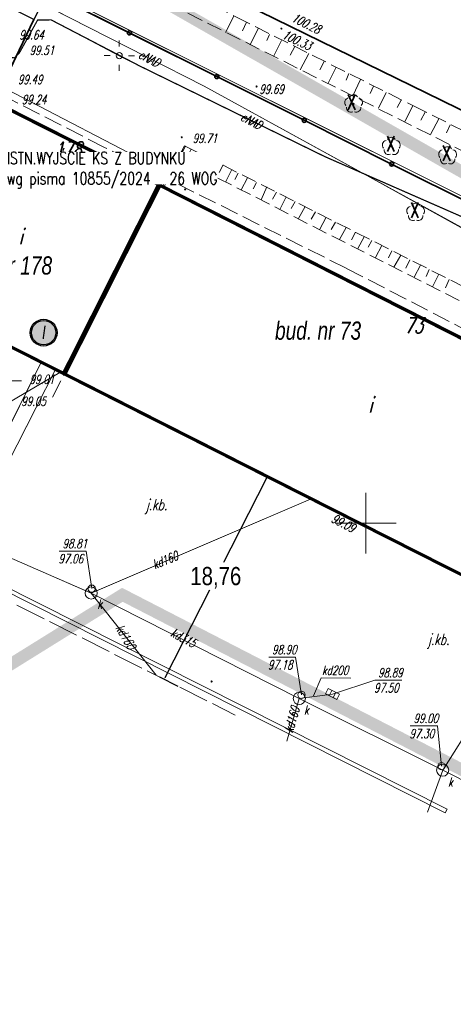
# Model space of a CAD drawing. Header units: metres. Extents: x 7501691 to 7504871, y 5814048 to 5814963.
# Tile 45 of 90: x 7503272 to 7503307, y 5814410 to 5814491. Entities that reach past the tile are written whole.
import ezdxf
from ezdxf import colors
from ezdxf.entities.mleader import LeaderData, LeaderLine
from ezdxf.enums import TextEntityAlignment as Align
from ezdxf.math import Vec2, Vec3

# ---------------------------------------------------------------- set-up
doc = ezdxf.new("R2010")
doc.units = ezdxf.units.M
doc.header["$MEASUREMENT"] = 0
for name, pattern in [('1', [0]), ('11', [3, 2.5, -0.5]), ('BUD', [0]), ('GDE', [0]), ('KOJ', [0]), ('KOU', [2, 1.5, -0.5]), ('PRZER1-1', [1, 0.5, -0.5]), ('SCH', [0]), ('UBK', [0]), ('UEB', [0]), ('UOK', [0]), ('UPC', [0]), ('UPE', [0]), ('UPK', [0]), ('WJD', [0]), ('WSQ', [1.75, 1.25, -0.5])]:
    doc.linetypes.add(name, pattern=pattern)
doc.layers.get('0').update_dxf_attribs({"linetype": 'CONTINUOUS'})
doc.layers.get('Defpoints').update_dxf_attribs({"linetype": 'CONTINUOUS'})
for name, color, linetype in [('0_TXT', 7, 'CONTINUOUS'), ('0_XREF_MAPA', 7, 'CONTINUOUS'), ('3MS_view 1', 7, 'CONTINUOUS'), ('pomiar_18_12_2024', 7, 'CONTINUOUS')]:
    doc.layers.add(name, color=color, linetype=linetype)
for name, color, linetype, lineweight in [('1_ view 1', 7, 'CONTINUOUS', 15), ('Dzialki', 7, 'GDE', 18), ('EADTD_T_0', 7, 'CONTINUOUS', 20), ('EBTPO_L_6', 7, 'WJD', 18), ('EBUOA_T_1', 7, 'CONTINUOUS', 20), ('EBUPP_L_1', 7, 'BUD', 35), ('EBUPP_L_3', 7, '1', 35), ('EDZPD_L_0', 7, 'GDE', 20), ('KRZYZE_L_0', 7, '1', 18), ('MG_KANALIZACJA', 251, 'CONTINUOUS', 13), ('SDROK_T_0', 7, 'CONTINUOUS', 18), ('SDRPK_L_1', 7, '11', 15), ('SDRPK_L_3', 7, 'KOJ', 35), ('SDRPK_L_4', 7, 'KOU', 18), ('SZOPO_L_0', 7, 'CONTINUOUS', 35), ('SZZPZ_T_0', 3, 'CONTINUOUS', 18), ('UCCPOR_L_1', 6, 'UPC', 18), ('UEEOO_T_0', 1, 'CONTINUOUS', 15), ('UEEPA_T_3', 1, 'CONTINUOUS', 18), ('UEEPON_L_1', 1, 'UEB', 15), ('UKKOA_T_0', 3, 'CONTINUOUS', 15), ('UKKOC_T_0', 3, 'CONTINUOUS', 15), ('UKKOO_T_0', 3, 'CONTINUOUS', 15), ('UKKPA_L_0', 3, '1', 15), ('UKKPA_T_0', 3, 'CONTINUOUS', 18), ('UKKPB_L_3', 14, 'UBK', 18), ('UKKPOD_L_0', 3, 'UPK', 15), ('WUKOS_T_1', 7, 'CONTINUOUS', 15), ('WUKPS_L_6', 7, 'WSQ', 18), ('WWRPH_T_1', 7, 'CONTINUOUS', 18)]:
    doc.layers.add(name, color=color, linetype=linetype, lineweight=lineweight)
doc.styles.add('ARIAL', font='arial.ttf', dxfattribs={"width": 0.8})
doc.styles.get("Standard").update_dxf_attribs({"font": 'Simplex.SHX', "width": 0.75})
doc.styles.add('STYL_ARIAL', font='simplex', dxfattribs={"width": 0.75, "oblique": 0.1})
doc.linetypes.add('FENCELINE1', pattern='A,6.35,-2.54,[133,ltypeshp.shx,S=2.54,R=0,X=-2.54,Y=0],-2.54,25.4', length=36.83)
doc.dimstyles.get("Standard").update_dxf_attribs({"dimtxt": 1, "dimasz": 1, "dimexe": 1, "dimexo": 1, "dimgap": 1, "dimtad": 1, "dimtxsty": 'Standard', "dimcen": 2.5, "dimadec": 0, "dimazin": 0, "dimtfac": 1, "dimtmove": 0, "dimatfit": 3, "dimfxl": 1, "dimarcsym": 0})
picture_1 = doc.add_image_def('image1.jpg', size_in_pixel=(4786, 2752))

# ---------------------------------------------------------------- blocks, each defined once
blk = doc.blocks.new('DLI')
at = {"color": 8, "linetype": 'Continuous', "lineweight": 5}
blk.add_circle((0, 0), 0.045, dxfattribs=at)
for centre, start, end in [((-0.357, 0.116), 102.14447, 221.86002), ((0, 0.375), 30.14012, 149.85988), ((0.357, 0.116), 318.13998, 77.85553), ((-0.22, -0.303), 174.14818, 293.85423), ((0.22, -0.303), 246.14577, 5.85182)]:
    blk.add_arc(centre, 0.375, start, end, dxfattribs=at)
blk = doc.blocks.new('SLS')
at = {"linetype": 'Continuous'}
blk.add_circle((0, 0), 0.25, dxfattribs=at)
blk = doc.blocks.new('LAT')
at = {"linetype": 'Continuous'}
for p, q in [((0, 0.75), (0, 1.25)), ((-1.25, 0), (-0.75, 0)), ((0.75, 0), (1.25, 0)), ((0, -0.75), (0, -1.25))]:
    blk.add_line(p, q, dxfattribs=at)
blk = doc.blocks.new('WLZ')
at = {"linetype": 'Continuous'}
blk.add_circle((0, 0), 0.3, dxfattribs=at)
blk = doc.blocks.new('KRA')
at = {"linetype": 'Continuous'}
for p, q in [((-0.525, -0.25), (-0.525, 0.25)), ((-0.525, 0.25), (0.525, 0.25)), ((-0.175, -0.25), (-0.175, 0.25)), ((0.175, -0.25), (0.175, 0.25)), ((0.525, 0.25), (0.525, -0.25)), ((0.525, -0.25), (-0.525, -0.25))]:
    blk.add_line(p, q, dxfattribs=at)
blk = doc.blocks.new('WSP')
at = {"linetype": 'Continuous'}
blk.add_circle((0, 0), 0.045, dxfattribs=at)
blk = doc.blocks.new('fdsfdsgdgfd')
at = {"layer": 'Dzialki', "color": 8}
blk.add_line((70.39, 55.51), (-300.47, 241.21), dxfattribs=at)
at = {"layer": 'EBTPO_L_6', "color": 8, "linetype": 'SCH'}
blk.add_line((7.193, 77.533), (37.547, 61.753), dxfattribs=at)
at = {"layer": 'EBTPO_L_6', "color": 8, "linetype": '11'}
for p, q in [((38.742, 64.097), (38.3, 63.269)), ((38.83, 64.05), (38.388, 63.222)), ((38.83, 64.05), (38.742, 64.097)), ((38.3, 63.269), (37.858, 62.442)), ((38.521, 63.683), (38.565, 63.553)), ((38.565, 63.766), (38.609, 63.636)), ((37.858, 62.442), (37.416, 61.614)), ((38.388, 63.222), (37.946, 62.395)), ((38.079, 62.855), (38.123, 62.726)), ((38.123, 62.938), (38.167, 62.808)), ((37.416, 61.614), (36.974, 60.786)), ((37.946, 62.395), (37.504, 61.567)), ((37.637, 62.028), (37.681, 61.898)), ((37.681, 62.111), (37.725, 61.981)), ((37.504, 61.567), (37.062, 60.739)), ((37.195, 61.2), (37.239, 61.07)), ((37.239, 61.283), (37.283, 61.153)), ((37.062, 60.739), (36.974, 60.786))]:
    blk.add_line(p, q, dxfattribs=at)
at = {"layer": 'EBUPP_L_1', "color": 8, "linetype": 'BUD'}
for p, q in [((15.114, 52.204), (28.82, 45.26)), ((28.82, 45.26), (68.22, 25.299))]:
    blk.add_line(p, q, dxfattribs=at)
at = {"layer": 'EBUPP_L_3', "color": 8, "linetype": 'BUD'}
for p, q in [((23.133, 67.762), (36.699, 60.925)), ((36.699, 60.925), (76.169, 40.866))]:
    blk.add_line(p, q, dxfattribs=at)
at = {"layer": 'EBUPP_L_3', "color": 8, "linetype": '1'}
blk.add_line((28.82, 45.26), (36.699, 60.925), dxfattribs=at)
at = {"layer": 'EDZPD_L_0', "color": 8, "linetype": 'GDE'}
blk.add_line((70.387, 55.505), (-300.466, 241.208), dxfattribs=at)
at = {"layer": 'KRZYZE_L_0', "color": 8, "linetype": '1'}
for p, q in [((53.64, 30.53), (53.64, 35.53)), ((51.14, 33.03), (56.14, 33.03))]:
    blk.add_line(p, q, dxfattribs=at)
at = {"layer": 'SDRPK_L_1', "color": 8, "linetype": '11'}
for p, q in [((51.09, 33.98), (15.15, 52.22)), ((68.18, 25.31), (51.09, 33.98)), ((14.25, 31.68), (42.91, 17.22))]:
    blk.add_line(p, q, dxfattribs=at)
at = {"layer": 'SDRPK_L_3', "color": 8, "linetype": 'KOJ'}
for p, q in [((59.909, 67.817), (35.044, 80.019)), ((76.044, 59.937), (59.909, 67.817))]:
    blk.add_line(p, q, dxfattribs=at)
at = {"layer": 'SDRPK_L_4', "color": 8, "linetype": 'KOU'}
for p, q in [((32.162, 63.964), (23.764, 68.272)), ((52.031, 54.018), (32.162, 63.964)), ((78.27, 40.428), (52.031, 54.018)), ((27.896, 43.399), (28.82, 45.26))]:
    blk.add_line(p, q, dxfattribs=at)
at = {"layer": 'SZOPO_L_0', "color": 8}
for p, q in [((27.51, 76.75), (34.216, 73.391)), ((26.35, 74.49), (23.19, 67.89)), ((34.216, 73.391), (41.403, 69.791)), ((41.403, 69.791), (48.589, 66.191)), ((48.589, 66.191), (55.776, 62.59)), ((55.776, 62.59), (62.963, 58.99))]:
    blk.add_line(p, q, dxfattribs=at)
for centre in [(34.216, 73.391), (41.403, 69.791), (48.589, 66.191), (55.776, 62.59)]:
    blk.add_circle(centre, 0.17, dxfattribs=at)
at = {"layer": 'UCCPOR_L_1', "color": 8, "linetype": 'UPC'}
for p, q in [((21.847, 35.98), (26.919, 46.223)), ((28.105, 45.622), (22.386, 34.396))]:
    blk.add_line(p, q, dxfattribs=at)
at = {"layer": 'UEEPON_L_1', "color": 8, "linetype": 'UPE'}
for p, q in [((40.35, 69.003), (22.603, 78.063)), ((26.662, 74.442), (25.157, 71.729)), ((27.771, 74.462), (26.662, 74.442)), ((33.376, 71.512), (27.771, 74.462)), ((36.089, 70.146), (33.376, 71.512)), ((50.25, 63.217), (36.089, 70.146)), ((64.37, 55.794), (40.35, 69.003)), ((66.253, 56.169), (50.25, 63.217))]:
    blk.add_line(p, q, dxfattribs=at)
at = {"layer": 'UKKOC_T_0', "color": 8, "linetype": 'Continuous', "lineweight": 0}
for p, q in [((23.108, 44.751), (25.333, 44.751)), ((28.446, 30.716), (30.645, 30.716)), ((31.11, 27.63), (30.645, 30.716)), ((45.666, 21.98), (47.865, 21.98)), ((48.36, 18.89), (47.865, 21.98)), ((50.91, 18.95), (54.389, 20.087)), ((54.389, 20.087), (56.615, 20.087)), ((57.308, 16.324), (59.533, 16.324)), ((59.87, 13.01), (59.533, 16.324))]:
    blk.add_line(p, q, dxfattribs=at)
at = {"layer": 'UKKOO_T_0', "color": 8, "linetype": 'Continuous', "lineweight": 0}
for p, q in [((49.363, 18.793), (49.982, 20.281)), ((49.982, 20.281), (52.425, 20.272))]:
    blk.add_line(p, q, dxfattribs=at)
at = {"layer": 'UKKPA_L_0', "color": 8, "linetype": '1'}
for centre, radius in [((31.07, 27.27), 0.498), ((48.18, 18.59), 0.498), ((59.97, 12.68), 0.502)]:
    blk.add_circle(centre, radius, dxfattribs=at)
at = {"layer": 'UKKPB_L_3', "color": 8, "linetype": 'UOK'}
for p, q in [((60.165, 9.17), (16.647, 31.159)), ((60.33, 9.475), (16.829, 31.432)), ((60.165, 9.17), (60.33, 9.475))]:
    blk.add_line(p, q, dxfattribs=at)
at = {"layer": 'UKKPOD_L_0', "color": 8, "linetype": 'UPK'}
for p, q in [((28.5, 45.44), (19.45, 40.08)), ((31.07, 27.27), (49.09, 35)), ((31.07, 27.27), (16.38, 33.68)), ((48.18, 18.59), (31.07, 27.27)), ((31.07, 27.27), (36.41, 20.5)), ((59.97, 12.68), (67.96, 25.42)), ((48.18, 18.59), (50.91, 18.95)), ((48.18, 18.59), (47.15, 15.07)), ((59.97, 12.68), (48.18, 18.59)), ((58.71, 9.22), (59.97, 12.68)), ((74.44, 5.46), (59.97, 12.68))]:
    blk.add_line(p, q, dxfattribs=at)
at = {"layer": 'WUKPS_L_6', "color": 8, "linetype": 'WSQ'}
for p, q in [((40.135, 74.447), (0.745, 94.118)), ((43.847, 74.263), (31.211, 80.677)), ((71.476, 58.703), (40.135, 74.447)), ((58.186, 67.076), (43.847, 74.263)), ((72.763, 59.81), (58.186, 67.076)), ((38.786, 64.073), (76.687, 44.909)), ((78.493, 42.659), (38.406, 62.996))]:
    blk.add_line(p, q, dxfattribs=at)
at = {"layer": 'WUKPS_L_6', "color": 8, "linetype": '1'}
for p, q in [((42.799, 74.761), (42.125, 73.425)), ((43.847, 74.263), (43.5, 73.555)), ((44.81, 73.763), (44.136, 72.4)), ((45.731, 73.27), (45.511, 72.764)), ((46.73, 72.764), (46.056, 71.453)), ((47.807, 72.258), (47.444, 71.558)), ((48.953, 71.696), (48.24, 70.334)), ((50.225, 71.035), (49.875, 70.347)), ((51.224, 70.555), (50.55, 69.258)), ((52.249, 70.036), (52.041, 69.491)), ((53.222, 69.543), (52.587, 68.207)), ((54.273, 68.999), (54.014, 68.389)), ((55.337, 68.493), (54.688, 67.182)), ((56.557, 67.857), (56.232, 67.235)), ((57.53, 67.377), (56.868, 66.08)), ((58.529, 66.872), (58.179, 66.21)), ((59.658, 66.301), (58.983, 65.016)), ((60.579, 65.821), (60.28, 65.172)), ((39.291, 63.803), (39.044, 63.32)), ((39.96, 63.481), (39.44, 62.553)), ((40.702, 63.085), (40.48, 62.689)), ((41.296, 62.776), (40.777, 61.823)), ((41.915, 62.528), (41.581, 61.897)), ((42.633, 62.145), (42.101, 61.105)), ((43.153, 61.835), (42.881, 61.315)), ((43.921, 61.464), (43.413, 60.461)), ((44.663, 61.08), (44.379, 60.561)), ((45.505, 60.709), (45.035, 59.657)), ((46.297, 60.264), (45.988, 59.694)), ((47.077, 59.843), (46.582, 58.853)), ((47.832, 59.509), (47.511, 58.94)), ((48.674, 59.101), (48.117, 58.11)), ((49.516, 58.655), (49.169, 58.049)), ((50.37, 58.173), (49.863, 57.232)), ((51.162, 57.801), (50.791, 57.207)), ((52.029, 57.356), (51.484, 56.39)), ((52.796, 56.985), (52.462, 56.353)), ((53.514, 56.601), (52.995, 55.636)), ((54.158, 56.304), (53.849, 55.735)), ((54.975, 55.883), (54.455, 54.906)), ((55.78, 55.45), (55.507, 54.869)), ((56.535, 55.079), (55.965, 54.089)), ((57.277, 54.708), (56.943, 54.027)), ((58.156, 54.262), (57.624, 53.272)), ((58.849, 53.916), (58.614, 53.322)), ((59.666, 53.52), (59.134, 52.48)), ((60.508, 53.075), (60.199, 52.406))]:
    blk.add_line(p, q, dxfattribs=at)
at = {"layer": 'SZZPZ_T_0', "color": 8, "rotation": 0.009142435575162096}
for p in [(52.644, 67.548), (55.747, 64.042), (60.377, 63.271), (57.747, 58.613)]:
    blk.add_blockref('DLI', p, dxfattribs=at)
at = {"layer": 'UEEPA_T_3', "color": 8}
for name, rotation in [('LAT', 359.7502997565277), ('SLS', 0.009142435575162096)]:
    blk.add_blockref(name, (33.376, 71.512), dxfattribs=dict(at, rotation=rotation))
at = {"layer": 'UKKPA_T_0', "color": 8}
for p in [(31.11, 27.63), (48.36, 18.89), (59.87, 13.01)]:
    blk.add_blockref('WLZ', p, dxfattribs=at)
at = {"layer": 'UKKPA_T_0', "color": 8, "rotation": 333.1707847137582}
blk.add_blockref('KRA', (50.91, 18.95), dxfattribs=at)
at = {"layer": 'WWRPH_T_1', "color": 8, "rotation": 0.009142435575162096}
for p in [(46.713, 73.742), (44.67, 68.973), (38.518, 64.794), (34.453, 62.931), (38.801, 60.504), (40.973, 19.982)]:
    blk.add_blockref('WSP', p, dxfattribs=at)
at = {"layer": 'EADTD_T_0', "color": 8, "lineweight": 13, "oblique": 15, "width": 0.7}
blk.add_text('178', height=1.25, dxfattribs=at).set_placement((29.166, 63.788), align=Align.MIDDLE)
blk.add_text('73', height=1.25, dxfattribs=at).set_placement((57.611, 48.674), align=Align.CENTER)
at = {"layer": 'EBUOA_T_1', "color": 8, "lineweight": 13, "oblique": 15, "width": 0.7}
for p in [(25.281, 56.659), (54.04, 42.801)]:
    blk.add_text('i', height=1.25, rotation=0.00914, dxfattribs=at).set_placement(p, align=Align.MIDDLE)
at = {"layer": 'SDROK_T_0', "color": 8, "oblique": 15, "width": 0.7}
for p in [(36.428, 34.421), (59.632, 23.324)]:
    blk.add_text('j.kb.', height=0.9, dxfattribs=at).set_placement(p, align=Align.MIDDLE)
at = {"layer": 'UEEOO_T_0', "color": 8, "lineweight": 9, "oblique": 15, "width": 0.7}
for rotation, p in [(332.25062, (35.85, 71.284)), (332.05819, (44.248, 66.152))]:
    blk.add_text('eNAD', height=0.75, rotation=rotation, dxfattribs=at).set_placement(p, align=Align.MIDDLE)
at = {"layer": 'UKKOA_T_0', "color": 8, "lineweight": 9, "oblique": 15, "width": 0.7}
for p in [(31.581, 25.98), (48.563, 17.259), (60.42, 11.343)]:
    blk.add_text('k', height=0.75, dxfattribs=at).set_placement(p)
at = {"layer": 'UKKOC_T_0', "color": 8, "lineweight": 9, "oblique": 15, "width": 0.7}
for s, p in [('98.81', (28.714, 31.716)), ('97.06', (28.379, 30.466)), ('98.90', (45.934, 22.98)), ('97.18', (45.599, 21.73)), ('98.89', (54.657, 21.087)), ('97.50', (54.322, 19.837)), ('99.00', (57.576, 17.324)), ('97.30', (57.241, 16.074))]:
    blk.add_text(s, height=0.75, dxfattribs=at).set_placement(p, align=Align.TOP_LEFT)
at = {"layer": 'UKKOO_T_0', "color": 8, "lineweight": 9, "oblique": 15, "width": 0.7}
for s, rotation, p in [('kd160', 22.16636, (36.154, 29.575)), ('kd160', 300.17352, (33.371, 24.594)), ('kd315', 331.78264, (37.706, 24.089)), ('kd200', 359.78, (50.051, 20.906)), ('kd160', 73.83551, (47.268, 15.803))]:
    blk.add_text(s, height=0.75, rotation=rotation, dxfattribs=at).set_placement(p, align=Align.MIDDLE_LEFT)
at = {"layer": 'WUKOS_T_1', "color": 8, "lineweight": 9, "oblique": 15, "width": 0.7}
for s, rotation, p in [('100.28', 333.75892, (47.49, 74.379)), ('100.33', 334.89432, (46.722, 72.978)), ('99.69', 0.00914, (44.889, 68.377)), ('99.09', 332.22344, (50.739, 33.164))]:
    blk.add_text(s, height=0.75, rotation=rotation, dxfattribs=at).set_placement(p)
for s, p in [('99.64', (26.163, 73.226)), ('99.51', (27.015, 71.949)), ('99.49', (26.057, 69.555)), ('99.24', (26.377, 67.905)), ('99.71', (40.423, 64.715)), ('99.21', (35.103, 62.054)), ('99.05', (39.36, 61.416)), ('99.01', (27.019, 44.868)), ('99.05', (26.328, 43.059))]:
    blk.add_text(s, height=0.75, rotation=0.00914, dxfattribs=at).set_placement(p, align=Align.MIDDLE)
blk = doc.blocks.new('DSADSAFDSF')
at = {"layer": '3MS_view 1', "color": 142, "true_color": 0x0091c2, "const_width": 0.2}
for points in [[(70.245, -54.613), (83.772, -61.466), (91.561, -45.98), (78.172, -39.232)], [(83.95, -61.556), (123.172, -81.427), (131, -66.023), (91.739, -46.07)]]:
    blk.add_lwpolyline(points, close=True, dxfattribs=at)
at = {"layer": '3MS_view 1', "color": 4, "lineweight": 18}
for points in [[(70.11, -54.656), (83.816, -61.6), (91.695, -45.935), (78.129, -39.098), (70.11, -54.656)], [(83.816, -61.6), (123.216, -81.561), (131.135, -65.979), (91.695, -45.935), (83.816, -61.6)]]:
    blk.add_lwpolyline(points, dxfattribs=at)
blk = doc.blocks.new('KOND')
at = {"linetype": 'ByBlock', "true_color": 0xfafafa}
h = blk.add_hatch(color=7, dxfattribs=at)
h.dxf.hatch_style = 1
h.paths.add_polyline_path([(1, 0, 1), (-1, 0, 1), (1, 0, 1)])
at = {"layer": '3MS_view 1'}
for radius in [1.1, 1]:
    blk.add_circle((0, 0), radius, dxfattribs=at)
at = {"color": 1, "insert": (-0.137, 0.59, 10.12), "char_height": 1.1, "width": 0.14142, "attachment_point": 1}
blk.add_mtext('{\\fArial|b0|i1|c238|p34;I}', dxfattribs=at)
blk = doc.blocks.new('fdghgf')
at = {"layer": 'pomiar_18_12_2024', "color": 212, "true_color": 0xb300b3, "style": 'STYL_ARIAL', "width": 0.75}
for p in [(103.611, -42.507), (106.836, -45.941), (111.426, -46.71), (108.808, -51.401)]:
    blk.add_text('X', height=1.25, dxfattribs=at).set_placement(p, align=Align.BOTTOM_LEFT)
blk = doc.blocks.new('*D1694')
at = {"layer": '0_TXT', "color": 0, "linetype": 'Continuous', "lineweight": -2}
for p, q in [((7503291.832, 5814453.704), (7503288.178, 5814446.49)), ((7503291.512, 5814454.068), (7503293.029, 5814453.299)), ((7503283.518, 5814437.293), (7503287.173, 5814444.507)), ((7503283.035, 5814437.336), (7503284.552, 5814436.567))]:
    blk.add_line(p, q, dxfattribs=at)
at = {"layer": '0_TXT', "color": 0, "linetype": 'Continuous'}
for points in [[(7503291.859, 5814453.69), (7503291.806, 5814453.717), (7503291.914, 5814453.864)], [(7503283.491, 5814437.306), (7503283.545, 5814437.279), (7503283.437, 5814437.132)]]:
    blk.add_solid(points, dxfattribs=at)
at = {"layer": 'Defpoints', "color": 0, "linetype": 'Continuous'}
for p in [(7503291.456, 5814454.096), (7503291.914, 5814453.864), (7503282.979, 5814437.364)]:
    blk.add_point(p, dxfattribs=at)
at = {"layer": '0_TXT', "color": 0, "linetype": 'Continuous', "insert": (7503287.675, 5814445.498), "char_height": 1.5, "attachment_point": 5, "style": 'ARIAL', "bg_fill": 3, "box_fill_scale": 1.25, "bg_fill_color": 256, "bg_fill_true_color": 13158600, "bg_fill_transparency": 0}
blk.add_mtext('\\A1;{\\C12;\\c205;18,76}', dxfattribs=at)

msp = doc.modelspace()

# ---------------------------------------------------------------- linework, layer by layer
at = {"color": 7, "linetype": 'PRZER1-1', "lineweight": 50, "ltscale": 2, "const_width": 1}
msp.add_lwpolyline([(7503162.27208, 5814562.22132), (7503118.80192, 5814486.17118), (7503250.6722, 5814425.83659), (7503279.99397, 5814444.09346), (7503321.78158, 5814422.53233), (7503337.75453, 5814461.85046), (7503162.27208, 5814562.22132)], dxfattribs=at)
at = {"color": 2, "linetype": 'FENCELINE1', "ltscale": 0.1}
msp.add_lwpolyline([(7503329.57038, 5814472.21345), (7503316.52496, 5814472.35983), (7503273.87, 5814493.72), (7503272.71, 5814491.46), (7503269.55, 5814484.86), (7503272.71, 5814491.46), (7503233.87252, 5814510.71898), (7503189.1, 5814532.9), (7503176.4, 5814508.11), (7503162.62, 5814479.9), (7503222.09568, 5814449.00646), (7503245.6, 5814437.12), (7503250.24, 5814446.33), (7503244.11, 5814449.32), (7503248.59, 5814458.52), (7503248.38451, 5814458.6203), (7503252.6, 5814467.3), (7503259, 5814464.12), (7503261.48455, 5814469.16843)], dxfattribs=at)
at = {"layer": '1_ view 1', "color": 24, "linetype": 'Continuous', "lineweight": 25, "true_color": 0x932525}
for points, const_width in [([(7503336.31354, 5814458.54664), (7503299.73136, 5814478.81219), (7503286.70964, 5814485.97315), (7503286.70964, 5814485.97315), (7503271.83345, 5814493.56763), (7503189.90422, 5814534.58885), (7503154.22832, 5814552.09721)], 0.05), ([(7503317.66394, 5814470.94139), (7503300.20845, 5814478.60208), (7503296.61044, 5814480.18666), (7503281.40967, 5814487.63928), (7503274.1307, 5814491.43194), (7503273.02166, 5814491.41195), (7503271.51698, 5814488.69852), (7503271.13259, 5814488.30361), (7503270.61272, 5814488.35304), (7503259.05105, 5814493.84689), (7503256.67388, 5814497.84452), (7503256.9054, 5814499.29608), (7503256.69822, 5814500.40671), (7503246.53404, 5814505.63715), (7503243.6423, 5814507.5181), (7503239.78015, 5814509.39889), (7503238.86917, 5814509.31953), (7503236.80931, 5814510.60648), (7503236.80931, 5814510.60648)], 0.1)]:
    msp.add_lwpolyline(points, dxfattribs=dict(at, const_width=const_width))
at = {"layer": '1_ view 1', "color": 227, "linetype": 'Continuous', "lineweight": 25, "true_color": 0x6d2c6c, "const_width": 0.05}
msp.add_lwpolyline([(7503248.94585, 5814429.85381), (7503261.96441, 5814456.02286), (7503268.19972, 5814452.93506), (7503273.27947, 5814463.19283), (7503274.46512, 5814462.59215), (7503268.74616, 5814451.36596), (7503262.59841, 5814454.37524), (7503250.03863, 5814429.0857)], dxfattribs=at)
at = {"layer": 'MG_KANALIZACJA', "color": 49, "linetype": 'Continuous', "lineweight": 25, "true_color": 0x454527, "const_width": 0.05}
msp.add_lwpolyline([(7503261.94, 5814468.97), (7503265.81, 5814457.05), (7503274.84371, 5814462.40035), (7503265.81938, 5814457.05556), (7503262.74, 5814450.65), (7503251.8831, 5814428.32641), (7503262.74, 5814450.65), (7503260.74, 5814448.93), (7503262.74, 5814450.65), (7503277.43, 5814444.24), (7503278.41138, 5814442.99581), (7503277.43, 5814444.24), (7503295.44005, 5814451.96573)], dxfattribs=at)

# ---------------------------------------------------------------- block references
at = {"linetype": 'Continuous'}
msp.add_blockref('fdsfdsgdgfd', (7503246.36, 5814416.97), dxfattribs=at)
at = {"layer": '1_ view 1', "linetype": 'Continuous'}
for name, p in [('DSADSAFDSF', (7503191.36383, 5814523.83033)), ('KOND', (7503273.51974, 5814465.6755, -10.12))]:
    msp.add_blockref(name, p, dxfattribs=at)
at = {"layer": 'pomiar_18_12_2024', "linetype": 'Continuous'}
msp.add_blockref('fdghgf', (7503194.82806, 5814526.16801), dxfattribs=at)

# ---------------------------------------------------------------- texts
at = {"layer": '0_TXT', "char_height": 1.5, "width": 8.2890214, "attachment_point": 1}
for s, insert in [('{\\fArial|b0|i1|c238|p34;bud. nr 178}', (7503266.26671, 5814471.96028)), ('{\\fArial|b0|i1|c238|p34;bud. nr 73}', (7503292.54359, 5814466.5943))]:
    msp.add_mtext(s, dxfattribs=dict(at, insert=insert))

# ---------------------------------------------------------------- pictures from other files: only their frames are drawn
at = {"layer": '0_XREF_MAPA', "linetype": 'Continuous'}
image = msp.add_image(picture_1, insert=(7503112.6478, 5814396.74874), size_in_units=(303.911, 174.752), rotation=0.1416106, dxfattribs=at)
image.dxf.flags = 7

# ---------------------------------------------------------------- next in the draw order: dimensions: what is measured, and where the dimension line sits
at = {"layer": '0_TXT', "linetype": 'Continuous'}
dim = msp.add_aligned_dim(p1=(7503282.97896, 5814437.36406), p2=(7503291.45593, 5814454.09629), distance=-0.5133, text='{\\C12;\\c205;18,76}', dimstyle='Standard', override={"dimtxt": 1.5, "dimasz": 0.18, "dimexe": 1.25, "dimexo": 0.0625, "dimgap": 0.09, "dimtad": 0, "dimtih": 1, "dimtoh": 1, "dimdec": 4, "dimzin": 0, "dimdsep": 46, "dimtxsty": 'ARIAL', "dimcen": 0.09, "dimtdec": 4, "dimtofl": 0, "dimtfill": 1, "dimtolj": 1, "dimtzin": 0}, dxfattribs=at)
dim.commit()
dim.dimension.update_dxf_attribs({"geometry": '*D1694', "text_midpoint": (7503287.67533, 5814445.49819)})

# ---------------------------------------------------------------- next in the draw order: leaders
ml = msp.add_multileader_mtext('Standard', dxfattribs=at)
ml.set_content('ISTN.WYJŚCIE KS Z BUDYNKU\\P\\A1;wg pisma 10855/2024 _ 26 WOG')
ml.set_leader_properties()
ml.build(insert=Vec2(0, 0))
ml.multileader.update_dxf_attribs({"text_right_attachment_type": 6, "dogleg_length": 1.79265, "arrow_head_size": 1})
ctx = ml.context
ctx.base_point, ctx.char_height, ctx.arrow_head_size, ctx.landing_gap_size, ctx.plane_origin = Vec3(7503270.40333, 5814479.73693), 1, 1, 0.09, Vec3(7503266.60801, 5814469.75801)
ctx.right_attachment = 6
notes = []
notes.append((ctx, [(0, (1, 1, 0), (7503268.61068, 5814479.73693), (1, 0), 1.79265, [(1, [(7503266.7769, 5814484.61465)], 0, [])])]))
ctx.mtext.insert, ctx.mtext.flow_direction = Vec3(7503270.49333, 5814480.54645), 5
ctx.mtext.has_bg_fill, ctx.mtext.bg_color, ctx.mtext.bg_scale_factor, ctx.mtext.bg_transparency, ctx.mtext.use_window_bg_color = 1, -1023410175, 1, 0, 1
for ctx, leaders in notes:
    for number, flags, end, landing, length, lines in leaders:
        leader = LeaderData()
        leader.index, (leader.has_last_leader_line, leader.has_dogleg_vector, leader.attachment_direction) = number, flags
        leader.last_leader_point, leader.dogleg_vector, leader.dogleg_length = Vec3(end), Vec3(landing), length
        for number, points, colour, breaks in lines:
            line = LeaderLine()
            line.index, line.vertices, line.color, line.breaks = number, Vec3.list(points), colors.encode_raw_color(colour), breaks
            leader.lines.append(line)
        ctx.leaders.append(leader)

doc.saveas('drawing.dxf')
